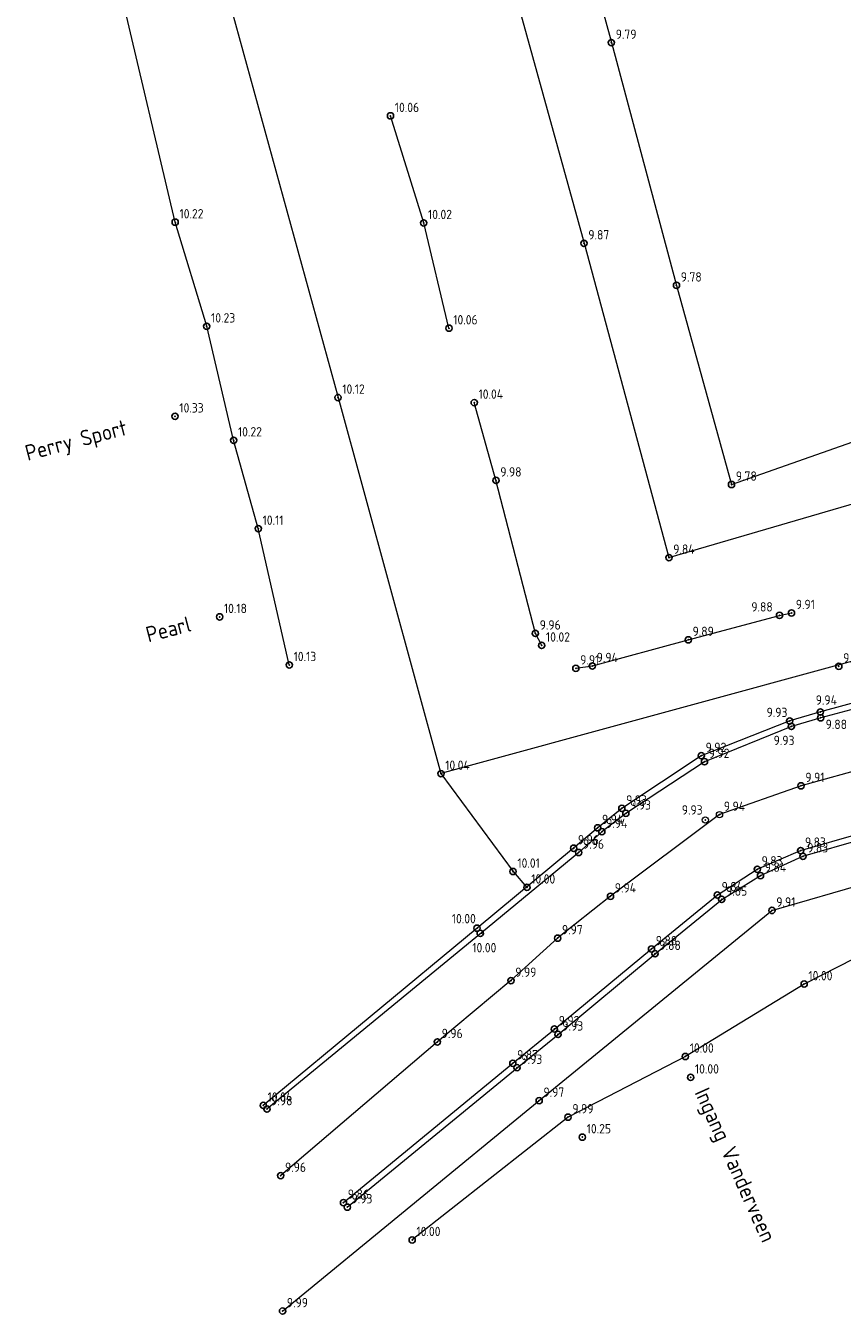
# Model space of a CAD drawing. Header units: metres. Extents: x 233721 to 234169, y 557050 to 557158.
# Tile 1 of 9: x 233745 to 233771, y 557050 to 557091. Entities that reach past the tile are written whole.
import ezdxf

# ---------------------------------------------------------------- set-up
doc = ezdxf.new("R2010")
doc.units = ezdxf.units.M
doc.header["$MEASUREMENT"] = 0
doc.linetypes.add('SOLID_LINE', pattern=[1, 1])
for name, color, linetype in [('Drempel hoogte', 4, 'Continuous'), ('Maaiveldhoogte', 7, 'Continuous'), ('Q19_Overig_lijn_50', 7, 'Continuous'), ('Q28_Rioolput_50', 7, 'Continuous'), ('Q86_Detailgr_50', 7, 'Continuous')]:
    doc.layers.add(name, color=color, linetype=linetype)
doc.layers.add('Q19_Overig_lijn', color=7, linetype='Continuous', lineweight=0)
doc.layers.add('Q28_Rioolput', color=7, linetype='Continuous', lineweight=0)
doc.styles.add('ISO', font='iso.shx')
doc.styles.get("Standard").update_dxf_attribs({"font": 'iso.shx'})

# ---------------------------------------------------------------- blocks, each defined once
blk = doc.blocks.new('M02_GRONDSLAGPUNT')
blk.add_circle((0, 0), 0.5)
blk.add_attdef('1', (0.69, 0.6), '', height=1.3)

msp = doc.modelspace()

# ---------------------------------------------------------------- linework, layer by layer
at = {"layer": 'Q19_Overig_lijn', "color": 252, "linetype": 'SOLID_LINE'}
for p, q in [((233761.955, 557098.453, 9.806), (233764.053, 557090.684, 9.792)), ((233750.656, 557096.258, 10.192), (233755.305, 557079.338, 10.124)), ((233760.44, 557094.187, 9.874), (233763.176, 557084.273, 9.871)), ((233750.095, 557084.944, 10.221), (233748.045, 557093.626, 10.284)), ((233764.053, 557090.684, 9.792), (233766.134, 557082.925, 9.783)), ((233758.046, 557084.921, 10.026), (233756.983, 557088.344, 10.066)), ((233751.105, 557081.617, 10.236), (233750.095, 557084.944, 10.221)), ((233758.855, 557081.555, 10.065), (233758.046, 557084.921, 10.026)), ((233763.176, 557084.273, 9.871), (233765.892, 557074.221, 9.846)), ((233766.134, 557082.925, 9.783), (233767.897, 557076.558, 9.786)), ((233751.965, 557077.973, 10.225), (233751.105, 557081.617, 10.236)), ((233755.305, 557079.338, 10.124), (233758.596, 557067.315, 10.042)), ((233760.358, 557076.692, 9.984), (233759.663, 557079.178, 10.042)), ((233767.897, 557076.558, 9.786), (233773.572, 557078.558, 9.821)), ((233752.754, 557075.147, 10.116), (233751.965, 557077.973, 10.225)), ((233761.621, 557071.798, 9.97), (233760.358, 557076.692, 9.984)), ((233765.892, 557074.221, 9.846), (233773.286, 557076.382, 9.88)), ((233753.746, 557070.791, 10.131), (233752.754, 557075.147, 10.116)), ((233779.552, 557073.033, 11.938), (233758.596, 557067.315, 10.042)), ((233761.821, 557071.414, 10.026), (233761.621, 557071.798, 9.97)), ((233777.471, 557071.123, 9.969), (233770.739, 557069.286, 9.946)), ((233777.534, 557070.922, 9.922), (233770.752, 557069.099, 9.889)), ((233769.759, 557068.999, 9.931), (233766.929, 557067.888, 9.929)), ((233770.739, 557069.286, 9.946), (233769.759, 557068.999, 9.931)), ((233770.752, 557069.099, 9.889), (233769.812, 557068.824, 9.931)), ((233778.048, 557069.122, 11.885), (233770.121, 557066.925, 11.917)), ((233770.739, 557069.286, 9.946), (233770.739, 557069.286, 9.946)), ((233770.752, 557069.099, 9.889), (233770.752, 557069.099, 9.889)), ((233769.812, 557068.824, 9.931), (233767.031, 557067.695, 9.927)), ((233766.929, 557067.888, 9.929), (233764.385, 557066.203, 9.94)), ((233758.596, 557067.315, 10.042), (233760.906, 557064.185, 10.016)), ((233767.031, 557067.695, 9.927), (233764.514, 557066.045, 9.931)), ((233770.121, 557066.925, 11.917), (233767.512, 557066.003, 11.941)), ((233764.385, 557066.203, 9.94), (233763.614, 557065.582, 9.943)), ((233764.514, 557066.045, 9.931), (233763.746, 557065.457, 9.94)), ((233767.512, 557066.003, 11.941), (233764.022, 557063.393, 11.942)), ((233763.614, 557065.582, 9.943), (233762.842, 557064.93, 9.967)), ((233763.746, 557065.457, 9.94), (233763.007, 557064.793, 9.965)), ((233770.107, 557064.854, 11.835), (233772.037, 557065.408, 11.793)), ((233762.842, 557064.93, 9.967), (233759.759, 557062.375, 12.004)), ((233768.72, 557064.256, 11.835), (233770.107, 557064.854, 11.835)), ((233769.19, 557062.94, 11.918), (233776.422, 557065.033, 11.972)), ((233770.181, 557064.675, 11.838), (233772.106, 557065.23, 11.857)), ((233763.007, 557064.793, 9.965), (233759.899, 557062.223, 11.994)), ((233768.823, 557064.054, 11.846), (233770.181, 557064.675, 11.838)), ((233767.441, 557063.433, 11.845), (233768.72, 557064.256, 11.835)), ((233767.582, 557063.293, 11.851), (233768.823, 557064.054, 11.846)), ((233764.022, 557063.393, 11.942), (233762.332, 557062.056, 11.973)), ((233765.334, 557061.708, 11.883), (233767.441, 557063.433, 11.845)), ((233765.451, 557061.556, 11.887), (233767.582, 557063.293, 11.851)), ((233761.74, 557056.861, 11.973), (233769.19, 557062.94, 11.918)), ((233774.558, 557062.785, 12.018), (233770.219, 557060.587, 12.009)), ((233759.759, 557062.375, 12.004), (233752.912, 557056.706, 12.046)), ((233759.899, 557062.223, 11.994), (233753.029, 557056.591, 11.981)), ((233762.332, 557062.056, 11.973), (233760.839, 557060.696, 11.997)), ((233762.229, 557059.149, 11.928), (233765.334, 557061.708, 11.883)), ((233762.345, 557058.979, 11.934), (233765.451, 557061.556, 11.887)), ((233760.839, 557060.696, 11.997), (233758.485, 557058.738, 11.963)), ((233770.219, 557060.587, 12.009), (233766.421, 557058.272, 12.001)), ((233760.897, 557058.056, 11.874), (233762.229, 557059.149, 11.928)), ((233758.485, 557058.738, 11.963), (233753.471, 557054.462, 11.964)), ((233761.035, 557057.913, 11.932), (233762.345, 557058.979, 11.934)), ((233766.421, 557058.272, 12.001), (233762.667, 557056.332, 11.995)), ((233755.479, 557053.6, 11.87), (233760.897, 557058.056, 11.874)), ((233755.6, 557053.455, 11.934), (233761.035, 557057.913, 11.932)), ((233753.529, 557050.132, 11.994), (233761.74, 557056.861, 11.973)), ((233762.667, 557056.332, 11.995), (233757.677, 557052.408, 12.001))]:
    msp.add_line(p, q, dxfattribs=at)
at = {"layer": 'Q19_Overig_lijn', "color": 252, "elevation": 9.91}
msp.add_lwpolyline([(233762.915, 557070.682), (233763.443, 557070.758), (233766.511, 557071.593), (233769.43, 557072.374), (233769.815, 557072.453)], dxfattribs=at)
at = {"layer": 'Q19_Overig_lijn', "color": 252}
msp.add_polyline3d([(233760.905, 557064.185, 10.01), (233761.348, 557063.678, 10)], dxfattribs=at)
at = {"layer": 'Q19_Overig_lijn_50', "color": 0, "linetype": 'SOLID_LINE'}
for p in [(233764.053, 557090.684, 9.792), (233756.983, 557088.344, 10.066), (233750.095, 557084.944, 10.221), (233758.046, 557084.921, 10.026), (233763.176, 557084.273, 9.871), (233766.134, 557082.925, 9.783), (233751.105, 557081.617, 10.236), (233758.855, 557081.555, 10.065), (233755.305, 557079.338, 10.124), (233759.663, 557079.178, 10.042), (233751.965, 557077.973, 10.225), (233760.358, 557076.692, 9.984), (233767.897, 557076.558, 9.786), (233752.754, 557075.147, 10.116), (233765.892, 557074.221, 9.846), (233769.431, 557072.375, 9.882), (233769.816, 557072.453, 9.91), (233761.621, 557071.798, 9.97), (233766.511, 557071.593, 9.891), (233761.821, 557071.414, 10.026), (233753.746, 557070.791, 10.131), (233762.915, 557070.682, 9.913), (233763.444, 557070.759, 9.948), (233771.329, 557070.746, 11.943), (233769.759, 557068.999, 9.931), (233770.739, 557069.286, 9.946), (233770.739, 557069.286, 9.946), (233770.739, 557069.286, 9.946), (233770.752, 557069.099, 9.889), (233770.752, 557069.099, 9.889), (233770.752, 557069.099, 9.889), (233769.812, 557068.824, 9.931), (233766.929, 557067.888, 9.929), (233758.596, 557067.315, 10.042), (233767.031, 557067.695, 9.927), (233770.121, 557066.925, 11.917), (233764.385, 557066.203, 9.94), (233764.514, 557066.045, 9.931), (233767.512, 557066.003, 11.941), (233763.614, 557065.582, 9.943), (233763.746, 557065.457, 9.94), (233762.842, 557064.93, 9.967), (233770.107, 557064.854, 11.835), (233763.007, 557064.793, 9.965), (233770.181, 557064.675, 11.838), (233760.906, 557064.185, 10.016), (233760.906, 557064.185, 10.016), (233768.72, 557064.256, 11.835), (233768.823, 557064.054, 11.846), (233761.348, 557063.679, 12.007), (233764.022, 557063.393, 11.942), (233767.441, 557063.433, 11.845), (233767.582, 557063.293, 11.851), (233769.19, 557062.94, 11.918), (233759.759, 557062.375, 12.004), (233759.759, 557062.375, 12.004), (233759.899, 557062.223, 11.994), (233759.899, 557062.223, 11.994), (233762.332, 557062.056, 11.973), (233765.334, 557061.708, 11.883), (233765.451, 557061.556, 11.887), (233760.839, 557060.696, 11.997), (233770.219, 557060.587, 12.009), (233762.229, 557059.149, 11.928), (233758.485, 557058.738, 11.963), (233762.345, 557058.979, 11.934), (233766.421, 557058.272, 12.001), (233760.897, 557058.056, 11.874), (233761.035, 557057.913, 11.932), (233752.912, 557056.706, 12.046), (233753.029, 557056.591, 11.981), (233761.74, 557056.861, 11.973), (233762.667, 557056.332, 11.995), (233763.124, 557055.692, 12.257), (233753.471, 557054.462, 11.964), (233755.479, 557053.6, 11.87), (233755.6, 557053.455, 11.934), (233757.677, 557052.408, 12.001), (233753.529, 557050.132, 11.994)]:
    msp.add_point(p, dxfattribs=at)
at = {"layer": 'Q28_Rioolput_50', "color": 0, "linetype": 'SOLID_LINE'}
msp.add_point((233767.055, 557065.833, 9.937), dxfattribs=at)
at = {"layer": 'Q86_Detailgr_50', "color": 0, "linetype": 'SOLID_LINE'}
for p in [(233750.09, 557078.739, 10.338), (233751.514, 557072.326, 10.18), (233766.587, 557057.605, 12.005)]:
    msp.add_point(p, dxfattribs=at)

# ---------------------------------------------------------------- block references
at = {"layer": 'Drempel hoogte'}
ref = msp.add_blockref('M02_GRONDSLAGPUNT', (233750.089, 557078.738, 10.33), dxfattribs=dict(at, xscale=0.2, yscale=0.2, zscale=0.2))
ref.add_attrib('M02_GRONDSLAGPUNT', '10.33', (233750.227, 557078.858, 10.33), dxfattribs={"layer": '0', "color": 0, "height": 0.3, "style": 'ISO'})
ref = msp.add_blockref('M02_GRONDSLAGPUNT', (233751.514, 557072.326, 10.18), dxfattribs=dict(at, xscale=0.2, yscale=0.2, zscale=0.2))
ref.add_attrib('M02_GRONDSLAGPUNT', '10.18', (233751.652, 557072.446, 10.18), dxfattribs={"layer": '0', "color": 0, "height": 0.3, "style": 'ISO'})
ref = msp.add_blockref('M02_GRONDSLAGPUNT', (233766.586, 557057.604, 10), dxfattribs=dict(at, xscale=0.2, yscale=0.2, zscale=0.2))
ref.add_attrib('M02_GRONDSLAGPUNT', '10.00', (233766.724, 557057.724, 10), dxfattribs={"layer": '0', "color": 0, "height": 0.3, "style": 'ISO'})
at = {"layer": 'Maaiveldhoogte'}
ref = msp.add_blockref('M02_GRONDSLAGPUNT', (233764.052, 557090.684, 9.79), dxfattribs=dict(at, xscale=0.2, yscale=0.2, zscale=0.2))
ref.add_attrib('M02_GRONDSLAGPUNT', '9.79', (233764.19, 557090.804, 9.79), dxfattribs={"layer": '0', "color": 0, "height": 0.3, "style": 'ISO'})
ref = msp.add_blockref('M02_GRONDSLAGPUNT', (233756.983, 557088.344, 10.06), dxfattribs=dict(at, xscale=0.2, yscale=0.2, zscale=0.2))
ref.add_attrib('M02_GRONDSLAGPUNT', '10.06', (233757.121, 557088.464, 10.06), dxfattribs={"layer": '0', "color": 0, "height": 0.3, "style": 'ISO'})
ref = msp.add_blockref('M02_GRONDSLAGPUNT', (233750.094, 557084.944, 10.22), dxfattribs=dict(at, xscale=0.2, yscale=0.2, zscale=0.2))
ref.add_attrib('M02_GRONDSLAGPUNT', '10.22', (233750.232, 557085.064, 10.22), dxfattribs={"layer": '0', "color": 0, "height": 0.3, "style": 'ISO'})
ref = msp.add_blockref('M02_GRONDSLAGPUNT', (233758.045, 557084.921, 10.02), dxfattribs=dict(at, xscale=0.2, yscale=0.2, zscale=0.2))
ref.add_attrib('M02_GRONDSLAGPUNT', '10.02', (233758.183, 557085.041, 10.02), dxfattribs={"layer": '0', "color": 0, "height": 0.3, "style": 'ISO'})
ref = msp.add_blockref('M02_GRONDSLAGPUNT', (233763.175, 557084.272, 9.87), dxfattribs=dict(at, xscale=0.2, yscale=0.2, zscale=0.2))
ref.add_attrib('M02_GRONDSLAGPUNT', '9.87', (233763.313, 557084.392, 9.87), dxfattribs={"layer": '0', "color": 0, "height": 0.3, "style": 'ISO'})
ref = msp.add_blockref('M02_GRONDSLAGPUNT', (233766.134, 557082.924, 9.78), dxfattribs=dict(at, xscale=0.2, yscale=0.2, zscale=0.2))
ref.add_attrib('M02_GRONDSLAGPUNT', '9.78', (233766.272, 557083.044, 9.78), dxfattribs={"layer": '0', "color": 0, "height": 0.3, "style": 'ISO'})
ref = msp.add_blockref('M02_GRONDSLAGPUNT', (233751.104, 557081.616, 10.23), dxfattribs=dict(at, xscale=0.2, yscale=0.2, zscale=0.2))
ref.add_attrib('M02_GRONDSLAGPUNT', '10.23', (233751.242, 557081.736, 10.23), dxfattribs={"layer": '0', "color": 0, "height": 0.3, "style": 'ISO'})
ref = msp.add_blockref('M02_GRONDSLAGPUNT', (233758.854, 557081.555, 10.06), dxfattribs=dict(at, xscale=0.2, yscale=0.2, zscale=0.2))
ref.add_attrib('M02_GRONDSLAGPUNT', '10.06', (233758.992, 557081.675, 10.06), dxfattribs={"layer": '0', "color": 0, "height": 0.3, "style": 'ISO'})
ref = msp.add_blockref('M02_GRONDSLAGPUNT', (233755.304, 557079.338, 10.12), dxfattribs=dict(at, xscale=0.2, yscale=0.2, zscale=0.2))
ref.add_attrib('M02_GRONDSLAGPUNT', '10.12', (233755.442, 557079.458, 10.12), dxfattribs={"layer": '0', "color": 0, "height": 0.3, "style": 'ISO'})
ref = msp.add_blockref('M02_GRONDSLAGPUNT', (233759.662, 557079.177, 10.04), dxfattribs=dict(at, xscale=0.2, yscale=0.2, zscale=0.2))
ref.add_attrib('M02_GRONDSLAGPUNT', '10.04', (233759.8, 557079.297, 10.04), dxfattribs={"layer": '0', "color": 0, "height": 0.3, "style": 'ISO'})
ref = msp.add_blockref('M02_GRONDSLAGPUNT', (233751.964, 557077.973, 10.22), dxfattribs=dict(at, xscale=0.2, yscale=0.2, zscale=0.2))
ref.add_attrib('M02_GRONDSLAGPUNT', '10.22', (233752.102, 557078.093, 10.22), dxfattribs={"layer": '0', "color": 0, "height": 0.3, "style": 'ISO'})
ref = msp.add_blockref('M02_GRONDSLAGPUNT', (233760.358, 557076.691, 9.98), dxfattribs=dict(at, xscale=0.2, yscale=0.2, zscale=0.2))
ref.add_attrib('M02_GRONDSLAGPUNT', '9.98', (233760.496, 557076.811, 9.98), dxfattribs={"layer": '0', "color": 0, "height": 0.3, "style": 'ISO'})
ref = msp.add_blockref('M02_GRONDSLAGPUNT', (233767.896, 557076.557, 9.78), dxfattribs=dict(at, xscale=0.2, yscale=0.2, zscale=0.2))
ref.add_attrib('M02_GRONDSLAGPUNT', '9.78', (233768.034, 557076.677, 9.78), dxfattribs={"layer": '0', "color": 0, "height": 0.3, "style": 'ISO'})
ref = msp.add_blockref('M02_GRONDSLAGPUNT', (233752.753, 557075.147, 10.11), dxfattribs=dict(at, xscale=0.2, yscale=0.2, zscale=0.2))
ref.add_attrib('M02_GRONDSLAGPUNT', '10.11', (233752.891, 557075.267, 10.11), dxfattribs={"layer": '0', "color": 0, "height": 0.3, "style": 'ISO'})
ref = msp.add_blockref('M02_GRONDSLAGPUNT', (233765.892, 557074.221, 9.84), dxfattribs=dict(at, xscale=0.2, yscale=0.2, zscale=0.2))
ref.add_attrib('M02_GRONDSLAGPUNT', '9.84', (233766.03, 557074.341, 9.84), dxfattribs={"layer": '0', "color": 0, "height": 0.3, "style": 'ISO'})
ref = msp.add_blockref('M02_GRONDSLAGPUNT', (233769.43, 557072.374, 9.88), dxfattribs=dict(at, xscale=0.2, yscale=0.2, zscale=0.2))
ref.add_attrib('M02_GRONDSLAGPUNT', '9.88', (233768.529, 557072.496, 9.88), dxfattribs={"layer": '0', "color": 0, "height": 0.3, "style": 'ISO'})
ref = msp.add_blockref('M02_GRONDSLAGPUNT', (233769.815, 557072.453, 9.91), dxfattribs=dict(at, xscale=0.2, yscale=0.2, zscale=0.2))
ref.add_attrib('M02_GRONDSLAGPUNT', '9.91', (233769.953, 557072.573, 9.91), dxfattribs={"layer": '0', "color": 0, "height": 0.3, "style": 'ISO'})
ref = msp.add_blockref('M02_GRONDSLAGPUNT', (233761.62, 557071.798, 9.96), dxfattribs=dict(at, xscale=0.2, yscale=0.2, zscale=0.2))
ref.add_attrib('M02_GRONDSLAGPUNT', '9.96', (233761.758, 557071.918, 9.96), dxfattribs={"layer": '0', "color": 0, "height": 0.3, "style": 'ISO'})
ref = msp.add_blockref('M02_GRONDSLAGPUNT', (233761.82, 557071.413, 10.02), dxfattribs=dict(at, xscale=0.2, yscale=0.2, zscale=0.2))
ref.add_attrib('M02_GRONDSLAGPUNT', '10.02', (233761.958, 557071.533, 10.02), dxfattribs={"layer": '0', "color": 0, "height": 0.3, "style": 'ISO'})
ref = msp.add_blockref('M02_GRONDSLAGPUNT', (233766.511, 557071.593, 9.89), dxfattribs=dict(at, xscale=0.2, yscale=0.2, zscale=0.2))
ref.add_attrib('M02_GRONDSLAGPUNT', '9.89', (233766.649, 557071.713, 9.89), dxfattribs={"layer": '0', "color": 0, "height": 0.3, "style": 'ISO'})
ref = msp.add_blockref('M02_GRONDSLAGPUNT', (233753.745, 557070.79, 10.13), dxfattribs=dict(at, xscale=0.2, yscale=0.2, zscale=0.2))
ref.add_attrib('M02_GRONDSLAGPUNT', '10.13', (233753.883, 557070.91, 10.13), dxfattribs={"layer": '0', "color": 0, "height": 0.3, "style": 'ISO'})
ref = msp.add_blockref('M02_GRONDSLAGPUNT', (233762.915, 557070.682, 9.91), dxfattribs=dict(at, xscale=0.2, yscale=0.2, zscale=0.2))
ref.add_attrib('M02_GRONDSLAGPUNT', '9.91', (233763.053, 557070.802, 9.91), dxfattribs={"layer": '0', "color": 0, "height": 0.3, "style": 'ISO'})
ref = msp.add_blockref('M02_GRONDSLAGPUNT', (233763.443, 557070.758, 9.94), dxfattribs=dict(at, xscale=0.2, yscale=0.2, zscale=0.2))
ref.add_attrib('M02_GRONDSLAGPUNT', '9.94', (233763.581, 557070.878, 9.94), dxfattribs={"layer": '0', "color": 0, "height": 0.3, "style": 'ISO'})
ref = msp.add_blockref('M02_GRONDSLAGPUNT', (233771.329, 557070.746, 9.94), dxfattribs=dict(at, xscale=0.2, yscale=0.2, zscale=0.2))
ref.add_attrib('M02_GRONDSLAGPUNT', '9.94', (233771.467, 557070.866, 9.94), dxfattribs={"layer": '0', "color": 0, "height": 0.3, "style": 'ISO'})
ref = msp.add_blockref('M02_GRONDSLAGPUNT', (233770.739, 557069.285, 9.94), dxfattribs=dict(at, xscale=0.2, yscale=0.2, zscale=0.2))
ref.add_attrib('M02_GRONDSLAGPUNT', '9.94', (233770.59, 557069.518, 9.94), dxfattribs={"layer": '0', "color": 0, "height": 0.3, "style": 'ISO'})
ref = msp.add_blockref('M02_GRONDSLAGPUNT', (233769.759, 557068.998, 9.93), dxfattribs=dict(at, xscale=0.2, yscale=0.2, zscale=0.2))
ref.add_attrib('M02_GRONDSLAGPUNT', '9.93', (233769.018, 557069.123, 9.93), dxfattribs={"layer": '0', "color": 0, "height": 0.3, "style": 'ISO'})
ref = msp.add_blockref('M02_GRONDSLAGPUNT', (233770.751, 557069.099, 9.88), dxfattribs=dict(at, xscale=0.2, yscale=0.2, zscale=0.2))
ref.add_attrib('M02_GRONDSLAGPUNT', '9.88', (233770.907, 557068.74, 9.88), dxfattribs={"layer": '0', "color": 0, "height": 0.3, "style": 'ISO'})
ref = msp.add_blockref('M02_GRONDSLAGPUNT', (233769.811, 557068.823, 9.93), dxfattribs=dict(at, xscale=0.2, yscale=0.2, zscale=0.2))
ref.add_attrib('M02_GRONDSLAGPUNT', '9.93', (233769.244, 557068.227, 9.93), dxfattribs={"layer": '0', "color": 0, "height": 0.3, "style": 'ISO'})
ref = msp.add_blockref('M02_GRONDSLAGPUNT', (233766.928, 557067.887, 9.92), dxfattribs=dict(at, xscale=0.2, yscale=0.2, zscale=0.2))
ref.add_attrib('M02_GRONDSLAGPUNT', '9.92', (233767.066, 557068.007, 9.92), dxfattribs={"layer": '0', "color": 0, "height": 0.3, "style": 'ISO'})
ref = msp.add_blockref('M02_GRONDSLAGPUNT', (233767.03, 557067.695, 9.92), dxfattribs=dict(at, xscale=0.2, yscale=0.2, zscale=0.2))
ref.add_attrib('M02_GRONDSLAGPUNT', '9.92', (233767.168, 557067.815, 9.92), dxfattribs={"layer": '0', "color": 0, "height": 0.3, "style": 'ISO'})
ref = msp.add_blockref('M02_GRONDSLAGPUNT', (233758.596, 557067.314, 10.04), dxfattribs=dict(at, xscale=0.2, yscale=0.2, zscale=0.2))
ref.add_attrib('M02_GRONDSLAGPUNT', '10.04', (233758.734, 557067.434, 10.04), dxfattribs={"layer": '0', "color": 0, "height": 0.3, "style": 'ISO'})
ref = msp.add_blockref('M02_GRONDSLAGPUNT', (233770.121, 557066.925, 9.91), dxfattribs=dict(at, xscale=0.2, yscale=0.2, zscale=0.2))
ref.add_attrib('M02_GRONDSLAGPUNT', '9.91', (233770.259, 557067.045, 9.91), dxfattribs={"layer": '0', "color": 0, "height": 0.3, "style": 'ISO'})
ref = msp.add_blockref('M02_GRONDSLAGPUNT', (233764.385, 557066.203, 9.93), dxfattribs=dict(at, xscale=0.2, yscale=0.2, zscale=0.2))
ref.add_attrib('M02_GRONDSLAGPUNT', '9.93', (233764.523, 557066.323, 9.93), dxfattribs={"layer": '0', "color": 0, "height": 0.3, "style": 'ISO'})
ref = msp.add_blockref('M02_GRONDSLAGPUNT', (233764.514, 557066.044, 9.93), dxfattribs=dict(at, xscale=0.2, yscale=0.2, zscale=0.2))
ref.add_attrib('M02_GRONDSLAGPUNT', '9.93', (233764.652, 557066.164, 9.93), dxfattribs={"layer": '0', "color": 0, "height": 0.3, "style": 'ISO'})
ref = msp.add_blockref('M02_GRONDSLAGPUNT', (233763.614, 557065.581, 9.94), dxfattribs=dict(at, xscale=0.2, yscale=0.2, zscale=0.2))
ref.add_attrib('M02_GRONDSLAGPUNT', '9.94', (233763.752, 557065.701, 9.94), dxfattribs={"layer": '0', "color": 0, "height": 0.3, "style": 'ISO'})
ref = msp.add_blockref('M02_GRONDSLAGPUNT', (233763.746, 557065.456, 9.94), dxfattribs=dict(at, xscale=0.2, yscale=0.2, zscale=0.2))
ref.add_attrib('M02_GRONDSLAGPUNT', '9.94', (233763.884, 557065.576, 9.94), dxfattribs={"layer": '0', "color": 0, "height": 0.3, "style": 'ISO'})
ref = msp.add_blockref('M02_GRONDSLAGPUNT', (233762.842, 557064.93, 9.96), dxfattribs=dict(at, xscale=0.2, yscale=0.2, zscale=0.2))
ref.add_attrib('M02_GRONDSLAGPUNT', '9.96', (233762.98, 557065.05, 9.96), dxfattribs={"layer": '0', "color": 0, "height": 0.3, "style": 'ISO'})
ref = msp.add_blockref('M02_GRONDSLAGPUNT', (233770.107, 557064.854, 9.83), dxfattribs=dict(at, xscale=0.2, yscale=0.2, zscale=0.2))
ref.add_attrib('M02_GRONDSLAGPUNT', '9.83', (233770.245, 557064.974, 9.83), dxfattribs={"layer": '0', "color": 0, "height": 0.3, "style": 'ISO'})
ref = msp.add_blockref('M02_GRONDSLAGPUNT', (233763.006, 557064.792, 9.96), dxfattribs=dict(at, xscale=0.2, yscale=0.2, zscale=0.2))
ref.add_attrib('M02_GRONDSLAGPUNT', '9.96', (233763.144, 557064.912, 9.96), dxfattribs={"layer": '0', "color": 0, "height": 0.3, "style": 'ISO'})
ref = msp.add_blockref('M02_GRONDSLAGPUNT', (233770.18, 557064.674, 9.83), dxfattribs=dict(at, xscale=0.2, yscale=0.2, zscale=0.2))
ref.add_attrib('M02_GRONDSLAGPUNT', '9.83', (233770.318, 557064.794, 9.83), dxfattribs={"layer": '0', "color": 0, "height": 0.3, "style": 'ISO'})
ref = msp.add_blockref('M02_GRONDSLAGPUNT', (233760.905, 557064.185, 10.01), dxfattribs=dict(at, xscale=0.2, yscale=0.2, zscale=0.2))
ref.add_attrib('M02_GRONDSLAGPUNT', '10.01', (233761.043, 557064.305, 10.01), dxfattribs={"layer": '0', "color": 0, "height": 0.3, "style": 'ISO'})
ref = msp.add_blockref('M02_GRONDSLAGPUNT', (233768.719, 557064.256, 9.83), dxfattribs=dict(at, xscale=0.2, yscale=0.2, zscale=0.2))
ref.add_attrib('M02_GRONDSLAGPUNT', '9.83', (233768.857, 557064.376, 9.83), dxfattribs={"layer": '0', "color": 0, "height": 0.3, "style": 'ISO'})
ref = msp.add_blockref('M02_GRONDSLAGPUNT', (233768.822, 557064.054, 9.84), dxfattribs=dict(at, xscale=0.2, yscale=0.2, zscale=0.2))
ref.add_attrib('M02_GRONDSLAGPUNT', '9.84', (233768.96, 557064.174, 9.84), dxfattribs={"layer": '0', "color": 0, "height": 0.3, "style": 'ISO'})
ref = msp.add_blockref('M02_GRONDSLAGPUNT', (233761.348, 557063.678, 10), dxfattribs=dict(at, xscale=0.2, yscale=0.2, zscale=0.2))
ref.add_attrib('M02_GRONDSLAGPUNT', '10.00', (233761.486, 557063.798, 10), dxfattribs={"layer": '0', "color": 0, "height": 0.3, "style": 'ISO'})
ref = msp.add_blockref('M02_GRONDSLAGPUNT', (233764.022, 557063.393, 9.94), dxfattribs=dict(at, xscale=0.2, yscale=0.2, zscale=0.2))
ref.add_attrib('M02_GRONDSLAGPUNT', '9.94', (233764.16, 557063.513, 9.94), dxfattribs={"layer": '0', "color": 0, "height": 0.3, "style": 'ISO'})
ref = msp.add_blockref('M02_GRONDSLAGPUNT', (233767.44, 557063.432, 9.84), dxfattribs=dict(at, xscale=0.2, yscale=0.2, zscale=0.2))
ref.add_attrib('M02_GRONDSLAGPUNT', '9.84', (233767.578, 557063.552, 9.84), dxfattribs={"layer": '0', "color": 0, "height": 0.3, "style": 'ISO'})
ref = msp.add_blockref('M02_GRONDSLAGPUNT', (233767.582, 557063.292, 9.85), dxfattribs=dict(at, xscale=0.2, yscale=0.2, zscale=0.2))
ref.add_attrib('M02_GRONDSLAGPUNT', '9.85', (233767.72, 557063.412, 9.85), dxfattribs={"layer": '0', "color": 0, "height": 0.3, "style": 'ISO'})
ref = msp.add_blockref('M02_GRONDSLAGPUNT', (233769.19, 557062.94, 9.91), dxfattribs=dict(at, xscale=0.2, yscale=0.2, zscale=0.2))
ref.add_attrib('M02_GRONDSLAGPUNT', '9.91', (233769.328, 557063.06, 9.91), dxfattribs={"layer": '0', "color": 0, "height": 0.3, "style": 'ISO'})
ref = msp.add_blockref('M02_GRONDSLAGPUNT', (233759.749, 557062.374, 10), dxfattribs=dict(at, xscale=0.2, yscale=0.2, zscale=0.2))
ref.add_attrib('M02_GRONDSLAGPUNT', '10.00', (233758.945, 557062.528, 10), dxfattribs={"layer": '0', "color": 0, "height": 0.3, "style": 'ISO'})
ref = msp.add_blockref('M02_GRONDSLAGPUNT', (233762.331, 557062.055, 9.97), dxfattribs=dict(at, xscale=0.2, yscale=0.2, zscale=0.2))
ref.add_attrib('M02_GRONDSLAGPUNT', '9.97', (233762.469, 557062.175, 9.97), dxfattribs={"layer": '0', "color": 0, "height": 0.3, "style": 'ISO'})
ref = msp.add_blockref('M02_GRONDSLAGPUNT', (233759.854, 557062.205, 10), dxfattribs=dict(at, xscale=0.2, yscale=0.2, zscale=0.2))
ref.add_attrib('M02_GRONDSLAGPUNT', '10.00', (233759.602, 557061.6, 10), dxfattribs={"layer": '0', "color": 0, "height": 0.3, "style": 'ISO'})
ref = msp.add_blockref('M02_GRONDSLAGPUNT', (233765.334, 557061.707, 9.88), dxfattribs=dict(at, xscale=0.2, yscale=0.2, zscale=0.2))
ref.add_attrib('M02_GRONDSLAGPUNT', '9.88', (233765.472, 557061.827, 9.88), dxfattribs={"layer": '0', "color": 0, "height": 0.3, "style": 'ISO'})
ref = msp.add_blockref('M02_GRONDSLAGPUNT', (233765.45, 557061.555, 9.88), dxfattribs=dict(at, xscale=0.2, yscale=0.2, zscale=0.2))
ref.add_attrib('M02_GRONDSLAGPUNT', '9.88', (233765.588, 557061.675, 9.88), dxfattribs={"layer": '0', "color": 0, "height": 0.3, "style": 'ISO'})
ref = msp.add_blockref('M02_GRONDSLAGPUNT', (233760.839, 557060.696, 9.99), dxfattribs=dict(at, xscale=0.2, yscale=0.2, zscale=0.2))
ref.add_attrib('M02_GRONDSLAGPUNT', '9.99', (233760.977, 557060.816, 9.99), dxfattribs={"layer": '0', "color": 0, "height": 0.3, "style": 'ISO'})
ref = msp.add_blockref('M02_GRONDSLAGPUNT', (233770.219, 557060.586, 10), dxfattribs=dict(at, xscale=0.2, yscale=0.2, zscale=0.2))
ref.add_attrib('M02_GRONDSLAGPUNT', '10.00', (233770.357, 557060.706, 10), dxfattribs={"layer": '0', "color": 0, "height": 0.3, "style": 'ISO'})
ref = msp.add_blockref('M02_GRONDSLAGPUNT', (233762.229, 557059.149, 9.92), dxfattribs=dict(at, xscale=0.2, yscale=0.2, zscale=0.2))
ref.add_attrib('M02_GRONDSLAGPUNT', '9.92', (233762.367, 557059.269, 9.92), dxfattribs={"layer": '0', "color": 0, "height": 0.3, "style": 'ISO'})
ref = msp.add_blockref('M02_GRONDSLAGPUNT', (233758.484, 557058.738, 9.96), dxfattribs=dict(at, xscale=0.2, yscale=0.2, zscale=0.2))
ref.add_attrib('M02_GRONDSLAGPUNT', '9.96', (233758.622, 557058.858, 9.96), dxfattribs={"layer": '0', "color": 0, "height": 0.3, "style": 'ISO'})
ref = msp.add_blockref('M02_GRONDSLAGPUNT', (233762.345, 557058.978, 9.93), dxfattribs=dict(at, xscale=0.2, yscale=0.2, zscale=0.2))
ref.add_attrib('M02_GRONDSLAGPUNT', '9.93', (233762.483, 557059.098, 9.93), dxfattribs={"layer": '0', "color": 0, "height": 0.3, "style": 'ISO'})
ref = msp.add_blockref('M02_GRONDSLAGPUNT', (233766.42, 557058.272, 10), dxfattribs=dict(at, xscale=0.2, yscale=0.2, zscale=0.2))
ref.add_attrib('M02_GRONDSLAGPUNT', '10.00', (233766.558, 557058.392, 10), dxfattribs={"layer": '0', "color": 0, "height": 0.3, "style": 'ISO'})
ref = msp.add_blockref('M02_GRONDSLAGPUNT', (233760.897, 557058.056, 9.87), dxfattribs=dict(at, xscale=0.2, yscale=0.2, zscale=0.2))
ref.add_attrib('M02_GRONDSLAGPUNT', '9.87', (233761.035, 557058.176, 9.87), dxfattribs={"layer": '0', "color": 0, "height": 0.3, "style": 'ISO'})
ref = msp.add_blockref('M02_GRONDSLAGPUNT', (233761.035, 557057.913, 9.93), dxfattribs=dict(at, xscale=0.2, yscale=0.2, zscale=0.2))
ref.add_attrib('M02_GRONDSLAGPUNT', '9.93', (233761.173, 557058.033, 9.93), dxfattribs={"layer": '0', "color": 0, "height": 0.3, "style": 'ISO'})
ref = msp.add_blockref('M02_GRONDSLAGPUNT', (233752.912, 557056.706, 10.04), dxfattribs=dict(at, xscale=0.2, yscale=0.2, zscale=0.2))
ref.add_attrib('M02_GRONDSLAGPUNT', '10.04', (233753.05, 557056.826, 10.04), dxfattribs={"layer": '0', "color": 0, "height": 0.3, "style": 'ISO'})
ref = msp.add_blockref('M02_GRONDSLAGPUNT', (233753.029, 557056.59, 9.98), dxfattribs=dict(at, xscale=0.2, yscale=0.2, zscale=0.2))
ref.add_attrib('M02_GRONDSLAGPUNT', '9.98', (233753.167, 557056.71, 9.98), dxfattribs={"layer": '0', "color": 0, "height": 0.3, "style": 'ISO'})
ref = msp.add_blockref('M02_GRONDSLAGPUNT', (233761.74, 557056.86, 9.97), dxfattribs=dict(at, xscale=0.2, yscale=0.2, zscale=0.2))
ref.add_attrib('M02_GRONDSLAGPUNT', '9.97', (233761.878, 557056.98, 9.97), dxfattribs={"layer": '0', "color": 0, "height": 0.3, "style": 'ISO'})
ref = msp.add_blockref('M02_GRONDSLAGPUNT', (233762.666, 557056.331, 9.99), dxfattribs=dict(at, xscale=0.2, yscale=0.2, zscale=0.2))
ref.add_attrib('M02_GRONDSLAGPUNT', '9.99', (233762.804, 557056.451, 9.99), dxfattribs={"layer": '0', "color": 0, "height": 0.3, "style": 'ISO'})
ref = msp.add_blockref('M02_GRONDSLAGPUNT', (233763.123, 557055.692, 10.25), dxfattribs=dict(at, xscale=0.2, yscale=0.2, zscale=0.2))
ref.add_attrib('M02_GRONDSLAGPUNT', '10.25', (233763.261, 557055.812, 10.25), dxfattribs={"layer": '0', "color": 0, "height": 0.3, "style": 'ISO'})
ref = msp.add_blockref('M02_GRONDSLAGPUNT', (233753.47, 557054.461, 9.96), dxfattribs=dict(at, xscale=0.2, yscale=0.2, zscale=0.2))
ref.add_attrib('M02_GRONDSLAGPUNT', '9.96', (233753.608, 557054.581, 9.96), dxfattribs={"layer": '0', "color": 0, "height": 0.3, "style": 'ISO'})
ref = msp.add_blockref('M02_GRONDSLAGPUNT', (233755.479, 557053.6, 9.86), dxfattribs=dict(at, xscale=0.2, yscale=0.2, zscale=0.2))
ref.add_attrib('M02_GRONDSLAGPUNT', '9.86', (233755.617, 557053.72, 9.86), dxfattribs={"layer": '0', "color": 0, "height": 0.3, "style": 'ISO'})
ref = msp.add_blockref('M02_GRONDSLAGPUNT', (233755.6, 557053.454, 9.93), dxfattribs=dict(at, xscale=0.2, yscale=0.2, zscale=0.2))
ref.add_attrib('M02_GRONDSLAGPUNT', '9.93', (233755.738, 557053.574, 9.93), dxfattribs={"layer": '0', "color": 0, "height": 0.3, "style": 'ISO'})
ref = msp.add_blockref('M02_GRONDSLAGPUNT', (233757.676, 557052.407, 10), dxfattribs=dict(at, xscale=0.2, yscale=0.2, zscale=0.2))
ref.add_attrib('M02_GRONDSLAGPUNT', '10.00', (233757.814, 557052.527, 10), dxfattribs={"layer": '0', "color": 0, "height": 0.3, "style": 'ISO'})
ref = msp.add_blockref('M02_GRONDSLAGPUNT', (233753.529, 557050.131, 9.99), dxfattribs=dict(at, xscale=0.2, yscale=0.2, zscale=0.2))
ref.add_attrib('M02_GRONDSLAGPUNT', '9.99', (233753.667, 557050.251, 9.99), dxfattribs={"layer": '0', "color": 0, "height": 0.3, "style": 'ISO'})
at = {"layer": 'Q28_Rioolput'}
ref = msp.add_blockref('M02_GRONDSLAGPUNT', (233767.055, 557065.832, 9.93), dxfattribs=dict(at, xscale=0.2, yscale=0.2, zscale=0.2))
ref.add_attrib('M02_GRONDSLAGPUNT', '9.93', (233766.305, 557066.004, 9.93), dxfattribs={"layer": '0', "color": 0, "height": 0.3, "style": 'ISO'})
ref = msp.add_blockref('M02_GRONDSLAGPUNT', (233767.512, 557066.002, 9.94), dxfattribs=dict(at, xscale=0.2, yscale=0.2, zscale=0.2))
ref.add_attrib('M02_GRONDSLAGPUNT', '9.94', (233767.65, 557066.122, 9.94), dxfattribs={"layer": '0', "color": 0, "height": 0.3, "style": 'ISO'})

# ---------------------------------------------------------------- texts
at = {"layer": 'Drempel hoogte', "style": 'ISO'}
for s, rotation, p in [('Perry Sport', 14.685, (233745.372, 557077.312)), ('Pearl', 14.685, (233749.236, 557071.505)), ('Ingang Vanderveen', 294.2852, (233766.702, 557057.123))]:
    msp.add_text(s, height=0.5, rotation=rotation, dxfattribs=at).set_placement(p)

doc.saveas('drawing.dxf')
